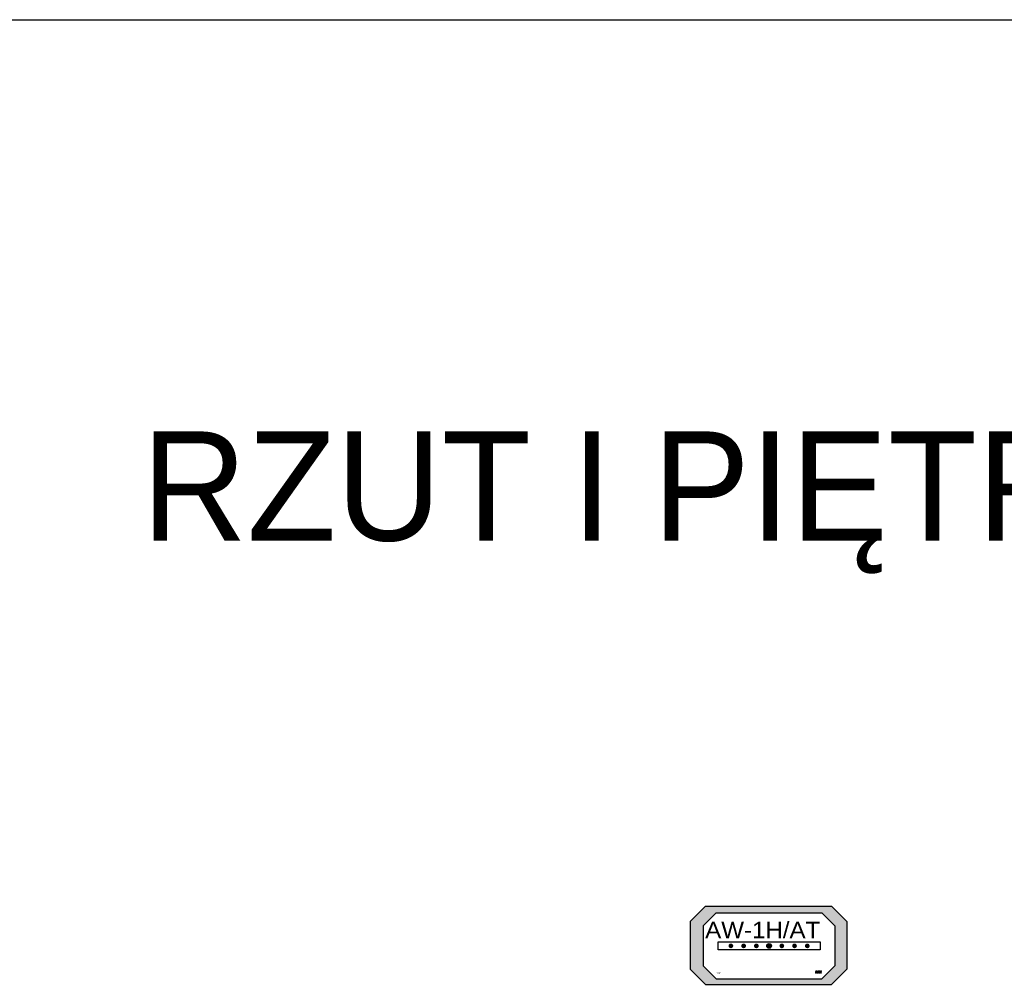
# Model space of a CAD drawing. Header units: centimetres. Extents: x -16053 to 7031, y -7778 to 254.
# Tile 215 of 256: x 1029 to 1390, y -3950 to -3597. Entities that reach past the tile are written whole.
import ezdxf
from ezdxf.enums import TextEntityAlignment as Align

# ---------------------------------------------------------------- set-up
doc = ezdxf.new("R2010")
doc.units = ezdxf.units.CM
doc.header["$MEASUREMENT"] = 0
doc.layers.add('AX - ADRESACJA', color=4, linetype='CONTINUOUS', lineweight=5)
doc.layers.add('T - opisy', color=250, linetype='CONTINUOUS', lineweight=13)
doc.layers.add('AX - OPRAWY  EWAKUACYJNE', color=1, linetype='CONTINUOUS')
doc.layers.add('OPISY ELEKTRYCZNE', color=120, linetype='CONTINUOUS')
doc.styles.add('ARIAL 1.0', font='txt')
doc.styles.add('RNN', font='txt', dxfattribs={"width": 1.1})
doc.styles.add('ROMANS', font='simplex.shx', dxfattribs={"width": 0.8})

# ---------------------------------------------------------------- blocks, each defined once
blk = doc.blocks.new('AX - OPRAWY')
at = {"layer": 'AX - OPRAWY  EWAKUACYJNE', "lineweight": 5}
for points in [[(2911.65, 462.42), (2911.65, 462.27), (2912.07, 462.27), (2912.21, 462.14), (2912.21, 461.59), (2912.13, 461.52), (2911.74, 461.52), (2911.65, 461.62), (2911.65, 461.79), (2911.73, 461.88), (2912.07, 461.88), (2912.07, 462.02), (2911.67, 462.02), (2911.5, 461.85), (2911.5, 461.56), (2911.67, 461.38), (2912.19, 461.38), (2912.36, 461.53), (2912.36, 462.2), (2912.13, 462.42)], [(2911.5, 461.08), (2911.69, 461.08), (2911.69, 461.05), (2911.53, 461.05), (2911.53, 460.96), (2911.67, 460.96), (2911.67, 460.94), (2911.53, 460.94), (2911.53, 460.85), (2911.69, 460.85), (2911.69, 460.82), (2911.5, 460.82)], [(2911.75, 461.08), (2911.78, 461.08), (2911.87, 460.94), (2911.97, 461.08), (2912, 461.08), (2912, 460.82), (2911.97, 460.82), (2911.97, 461.03), (2911.87, 460.89), (2911.87, 460.89), (2911.78, 461.03), (2911.78, 460.82), (2911.75, 460.82)], [(2912.06, 461.08), (2912.25, 461.08), (2912.25, 461.05), (2912.09, 461.05), (2912.09, 460.96), (2912.23, 460.96), (2912.23, 460.94), (2912.09, 460.94), (2912.09, 460.85), (2912.25, 460.85), (2912.25, 460.82), (2912.06, 460.82)], [(2912.56, 460.95), (2912.56, 460.95), (2912.56, 460.96), (2912.56, 460.96), (2912.56, 460.97), (2912.56, 460.98), (2912.57, 460.98), (2912.57, 460.99), (2912.57, 460.99), (2912.57, 461), (2912.57, 461.01), (2912.58, 461.01), (2912.58, 461.02), (2912.58, 461.02), (2912.59, 461.03), (2912.59, 461.03), (2912.59, 461.04), (2912.6, 461.04), (2912.6, 461.05), (2912.61, 461.05), (2912.61, 461.06), (2912.62, 461.06), (2912.62, 461.06), (2912.63, 461.07), (2912.63, 461.07), (2912.64, 461.07), (2912.65, 461.08), (2912.65, 461.08), (2912.66, 461.08), (2912.66, 461.08), (2912.67, 461.08), (2912.68, 461.08), (2912.69, 461.08), (2912.69, 461.08), (2912.7, 461.08), (2912.71, 461.08), (2912.72, 461.08), (2912.72, 461.08), (2912.73, 461.08), (2912.74, 461.08), (2912.74, 461.08), (2912.75, 461.07), (2912.75, 461.07), (2912.76, 461.07), (2912.76, 461.07), (2912.77, 461.06), (2912.77, 461.06), (2912.78, 461.06), (2912.78, 461.05), (2912.79, 461.05), (2912.77, 461.03), (2912.77, 461.03), (2912.76, 461.03), (2912.76, 461.04), (2912.76, 461.04), (2912.75, 461.04), (2912.75, 461.04), (2912.74, 461.05), (2912.74, 461.05), (2912.73, 461.05), (2912.73, 461.05), (2912.72, 461.05), (2912.72, 461.05), (2912.71, 461.06), (2912.7, 461.06), (2912.7, 461.06), (2912.69, 461.06), (2912.69, 461.06), (2912.68, 461.06), (2912.68, 461.06), (2912.67, 461.05), (2912.67, 461.05), (2912.66, 461.05), (2912.66, 461.05), (2912.65, 461.05), (2912.65, 461.05), (2912.64, 461.04), (2912.64, 461.04), (2912.63, 461.04), (2912.63, 461.04), (2912.63, 461.03), (2912.62, 461.03), (2912.62, 461.02), (2912.62, 461.02), (2912.61, 461.02), (2912.61, 461.01), (2912.61, 461.01), (2912.61, 461), (2912.6, 461), (2912.6, 461), (2912.6, 460.99), (2912.6, 460.99), (2912.6, 460.98), (2912.6, 460.98), (2912.59, 460.97), (2912.59, 460.97), (2912.59, 460.96), (2912.59, 460.96), (2912.59, 460.95), (2912.59, 460.95), (2912.59, 460.94), (2912.59, 460.94), (2912.59, 460.93), (2912.59, 460.93), (2912.6, 460.92), (2912.6, 460.92), (2912.6, 460.91), (2912.6, 460.91), (2912.6, 460.9), (2912.6, 460.9), (2912.61, 460.89), (2912.61, 460.89), (2912.61, 460.88), (2912.61, 460.88), (2912.62, 460.88), (2912.62, 460.87), (2912.62, 460.87), (2912.63, 460.86), (2912.63, 460.86), (2912.64, 460.86), (2912.64, 460.86), (2912.64, 460.85), (2912.65, 460.85), (2912.65, 460.85), (2912.66, 460.85), (2912.66, 460.85), (2912.67, 460.84), (2912.67, 460.84), (2912.68, 460.84), (2912.68, 460.84), (2912.69, 460.84), (2912.7, 460.84), (2912.7, 460.84), (2912.71, 460.84), (2912.71, 460.84), (2912.72, 460.84), (2912.72, 460.84), (2912.73, 460.85), (2912.73, 460.85), (2912.74, 460.85), (2912.74, 460.85), (2912.75, 460.85), (2912.75, 460.85), (2912.76, 460.86), (2912.76, 460.86), (2912.76, 460.86), (2912.77, 460.86), (2912.77, 460.87), (2912.77, 460.93), (2912.69, 460.93), (2912.69, 460.96), (2912.8, 460.96), (2912.8, 460.85), (2912.79, 460.85), (2912.79, 460.85), (2912.78, 460.84), (2912.78, 460.84), (2912.77, 460.84), (2912.77, 460.83), (2912.76, 460.83), (2912.75, 460.83), (2912.75, 460.82), (2912.74, 460.82), (2912.73, 460.82), (2912.73, 460.82), (2912.72, 460.82), (2912.71, 460.82), (2912.7, 460.81), (2912.69, 460.81), (2912.69, 460.81), (2912.68, 460.82), (2912.67, 460.82), (2912.67, 460.82), (2912.66, 460.82), (2912.65, 460.82), (2912.65, 460.82), (2912.64, 460.82), (2912.63, 460.83), (2912.63, 460.83), (2912.62, 460.83), (2912.62, 460.84), (2912.61, 460.84), (2912.61, 460.84), (2912.6, 460.85), (2912.6, 460.85), (2912.59, 460.86), (2912.59, 460.86), (2912.59, 460.87), (2912.58, 460.87), (2912.58, 460.88), (2912.58, 460.88), (2912.57, 460.89), (2912.57, 460.9), (2912.57, 460.9), (2912.57, 460.91), (2912.57, 460.91), (2912.56, 460.92), (2912.56, 460.93), (2912.56, 460.93), (2912.56, 460.94)], [(2913.65, 461.59), (2913.58, 461.52), (2913.35, 461.52), (2913.26, 461.61), (2913.26, 462.42), (2913.12, 462.42), (2913.12, 461.61), (2913.03, 461.52), (2912.8, 461.52), (2912.72, 461.59), (2912.72, 462.42), (2912.58, 462.42), (2912.58, 461.53), (2912.74, 461.38), (2913.09, 461.38), (2913.19, 461.48), (2913.3, 461.38), (2913.63, 461.38), (2913.8, 461.53), (2913.8, 462.42), (2913.65, 462.42)], [(2912.85, 461.08), (2913.04, 461.08), (2913.04, 461.05), (2912.88, 461.05), (2912.88, 460.96), (2913.02, 460.96), (2913.02, 460.94), (2912.88, 460.94), (2912.88, 460.85), (2913.04, 460.85), (2913.04, 460.82), (2912.85, 460.82)], [(2913.1, 461.08), (2913.13, 461.08), (2913.29, 460.87), (2913.29, 461.08), (2913.32, 461.08), (2913.32, 460.82), (2913.3, 460.82), (2913.13, 461.03), (2913.13, 460.82), (2913.1, 460.82)], [(2913.36, 460.95), (2913.36, 460.95), (2913.36, 460.96), (2913.36, 460.96), (2913.36, 460.97), (2913.36, 460.98), (2913.36, 460.98), (2913.37, 460.99), (2913.37, 461), (2913.37, 461), (2913.37, 461.01), (2913.37, 461.01), (2913.38, 461.02), (2913.38, 461.02), (2913.38, 461.03), (2913.39, 461.03), (2913.39, 461.04), (2913.4, 461.04), (2913.4, 461.05), (2913.41, 461.05), (2913.41, 461.06), (2913.42, 461.06), (2913.42, 461.06), (2913.43, 461.07), (2913.43, 461.07), (2913.44, 461.07), (2913.44, 461.08), (2913.45, 461.08), (2913.46, 461.08), (2913.46, 461.08), (2913.47, 461.08), (2913.48, 461.08), (2913.48, 461.08), (2913.49, 461.08), (2913.5, 461.08), (2913.51, 461.08), (2913.52, 461.08), (2913.52, 461.08), (2913.53, 461.08), (2913.54, 461.08), (2913.54, 461.07), (2913.55, 461.07), (2913.56, 461.07), (2913.56, 461.07), (2913.57, 461.06), (2913.57, 461.06), (2913.58, 461.06), (2913.58, 461.05), (2913.59, 461.05), (2913.59, 461.04), (2913.57, 461.02), (2913.57, 461.02), (2913.56, 461.03), (2913.56, 461.03), (2913.56, 461.04), (2913.55, 461.04), (2913.55, 461.04), (2913.54, 461.04), (2913.54, 461.05), (2913.53, 461.05), (2913.53, 461.05), (2913.52, 461.05), (2913.52, 461.05), (2913.51, 461.06), (2913.5, 461.06), (2913.5, 461.06), (2913.49, 461.06), (2913.49, 461.06), (2913.48, 461.06), (2913.48, 461.06), (2913.47, 461.05), (2913.47, 461.05), (2913.46, 461.05), (2913.46, 461.05), (2913.45, 461.05), (2913.45, 461.05), (2913.44, 461.04), (2913.44, 461.04), (2913.43, 461.04), (2913.43, 461.04), (2913.43, 461.03), (2913.42, 461.03), (2913.42, 461.03), (2913.42, 461.02), (2913.41, 461.02), (2913.41, 461.01), (2913.41, 461.01), (2913.4, 461.01), (2913.4, 461), (2913.4, 461), (2913.4, 460.99), (2913.4, 460.99), (2913.39, 460.98), (2913.39, 460.98), (2913.39, 460.97), (2913.39, 460.97), (2913.39, 460.96), (2913.39, 460.96), (2913.39, 460.95), (2913.39, 460.95), (2913.39, 460.94), (2913.39, 460.94), (2913.39, 460.93), (2913.39, 460.93), (2913.39, 460.92), (2913.39, 460.92), (2913.4, 460.91), (2913.4, 460.91), (2913.4, 460.9), (2913.4, 460.9), (2913.4, 460.89), (2913.41, 460.89), (2913.41, 460.88), (2913.41, 460.88), (2913.42, 460.88), (2913.42, 460.87), (2913.42, 460.87), (2913.43, 460.87), (2913.43, 460.86), (2913.43, 460.86), (2913.44, 460.86), (2913.44, 460.85), (2913.45, 460.85), (2913.45, 460.85), (2913.46, 460.85), (2913.46, 460.85), (2913.47, 460.84), (2913.47, 460.84), (2913.48, 460.84), (2913.48, 460.84), (2913.49, 460.84), (2913.49, 460.84), (2913.5, 460.84), (2913.5, 460.84), (2913.51, 460.84), (2913.52, 460.84), (2913.52, 460.85), (2913.53, 460.85), (2913.53, 460.85), (2913.54, 460.85), (2913.54, 460.85), (2913.55, 460.86), (2913.55, 460.86), (2913.56, 460.86), (2913.56, 460.87), (2913.57, 460.87), (2913.57, 460.87), (2913.58, 460.88), (2913.59, 460.86), (2913.59, 460.86), (2913.58, 460.85), (2913.58, 460.85), (2913.57, 460.84), (2913.57, 460.84), (2913.56, 460.83), (2913.56, 460.83), (2913.55, 460.83), (2913.54, 460.82), (2913.54, 460.82), (2913.53, 460.82), (2913.52, 460.82), (2913.51, 460.82), (2913.51, 460.82), (2913.5, 460.81), (2913.49, 460.81), (2913.48, 460.81), (2913.48, 460.82), (2913.47, 460.82), (2913.46, 460.82), (2913.46, 460.82), (2913.45, 460.82), (2913.44, 460.82), (2913.44, 460.82), (2913.43, 460.83), (2913.43, 460.83), (2913.42, 460.83), (2913.42, 460.84), (2913.41, 460.84), (2913.41, 460.84), (2913.4, 460.85), (2913.4, 460.85), (2913.39, 460.86), (2913.39, 460.86), (2913.38, 460.87), (2913.38, 460.87), (2913.38, 460.88), (2913.37, 460.88), (2913.37, 460.89), (2913.37, 460.9), (2913.37, 460.9), (2913.37, 460.91), (2913.36, 460.91), (2913.36, 460.92), (2913.36, 460.93), (2913.36, 460.93), (2913.36, 460.94)], [(2913.72, 460.92), (2913.61, 461.08), (2913.65, 461.08), (2913.73, 460.95), (2913.82, 461.08), (2913.86, 461.08), (2913.75, 460.92), (2913.75, 460.82), (2913.72, 460.82)], [(2915.19, 461.96), (2914.99, 462.16), (2914.99, 461.95), (2915.08, 461.86), (2914.75, 461.52), (2914.31, 461.52), (2914.16, 461.66), (2914.16, 462.14), (2914.31, 462.27), (2914.67, 462.27), (2914.77, 462.18), (2914.77, 462.04), (2914.67, 461.95), (2914.31, 461.95), (2914.31, 461.81), (2914.73, 461.81), (2914.92, 461.98), (2914.92, 462.23), (2914.73, 462.42), (2914.25, 462.42), (2914.02, 462.2), (2914.02, 461.6), (2914.25, 461.38), (2914.81, 461.38), (2915.19, 461.76), (2915.57, 461.38), (2915.77, 461.38), (2915.29, 461.86), (2915.6, 462.17), (2915.6, 462.02), (2915.75, 462.02), (2915.75, 462.42), (2915.34, 462.42), (2915.34, 462.27), (2915.5, 462.27)], [(2915.75, 462.02), (2915.75, 462.42), (2915.34, 462.42), (2915.34, 462.27), (2915.5, 462.27), (2915.19, 461.96), (2914.99, 462.16), (2914.99, 461.95), (2915.08, 461.86), (2914.75, 461.52), (2914.31, 461.52), (2914.16, 461.66), (2914.16, 462.14), (2914.31, 462.27), (2914.67, 462.27), (2914.77, 462.18), (2914.77, 462.04), (2914.67, 461.95), (2914.31, 461.95), (2914.31, 461.81), (2914.73, 461.81), (2914.92, 461.98), (2914.92, 462.23), (2914.73, 462.42), (2914.25, 462.42), (2914.02, 462.2), (2914.02, 461.6), (2914.25, 461.38), (2914.81, 461.38), (2915.19, 461.76), (2915.57, 461.38), (2915.77, 461.38), (2915.29, 461.86), (2915.6, 462.17), (2915.6, 462.02)], [(2914.04, 461.08), (2914.07, 461.08), (2914.07, 460.85), (2914.21, 460.85), (2914.21, 460.82), (2914.04, 460.82)], [(2914.27, 461.08), (2914.3, 461.08), (2914.3, 460.82), (2914.27, 460.82)], [(2914.34, 460.95), (2914.34, 460.95), (2914.34, 460.96), (2914.34, 460.96), (2914.34, 460.97), (2914.35, 460.98), (2914.35, 460.98), (2914.35, 460.99), (2914.35, 460.99), (2914.35, 461), (2914.35, 461.01), (2914.36, 461.01), (2914.36, 461.02), (2914.36, 461.02), (2914.37, 461.03), (2914.37, 461.03), (2914.37, 461.04), (2914.38, 461.04), (2914.38, 461.05), (2914.39, 461.05), (2914.39, 461.06), (2914.4, 461.06), (2914.4, 461.06), (2914.41, 461.07), (2914.41, 461.07), (2914.42, 461.07), (2914.43, 461.08), (2914.43, 461.08), (2914.44, 461.08), (2914.45, 461.08), (2914.45, 461.08), (2914.46, 461.08), (2914.47, 461.08), (2914.47, 461.08), (2914.48, 461.08), (2914.49, 461.08), (2914.5, 461.08), (2914.5, 461.08), (2914.51, 461.08), (2914.52, 461.08), (2914.52, 461.08), (2914.53, 461.07), (2914.53, 461.07), (2914.54, 461.07), (2914.55, 461.07), (2914.55, 461.06), (2914.56, 461.06), (2914.56, 461.06), (2914.57, 461.05), (2914.57, 461.05), (2914.55, 461.03), (2914.55, 461.03), (2914.54, 461.03), (2914.54, 461.04), (2914.54, 461.04), (2914.53, 461.04), (2914.53, 461.04), (2914.52, 461.05), (2914.52, 461.05), (2914.51, 461.05), (2914.51, 461.05), (2914.5, 461.05), (2914.5, 461.05), (2914.49, 461.06), (2914.49, 461.06), (2914.48, 461.06), (2914.47, 461.06), (2914.47, 461.06), (2914.46, 461.06), (2914.46, 461.06), (2914.45, 461.05), (2914.45, 461.05), (2914.44, 461.05), (2914.44, 461.05), (2914.43, 461.05), (2914.43, 461.05), (2914.42, 461.04), (2914.42, 461.04), (2914.42, 461.04), (2914.41, 461.04), (2914.41, 461.03), (2914.4, 461.03), (2914.4, 461.02), (2914.4, 461.02), (2914.4, 461.02), (2914.39, 461.01), (2914.39, 461.01), (2914.39, 461), (2914.38, 461), (2914.38, 461), (2914.38, 460.99), (2914.38, 460.99), (2914.38, 460.98), (2914.38, 460.98), (2914.38, 460.97), (2914.37, 460.97), (2914.37, 460.96), (2914.37, 460.96), (2914.37, 460.95), (2914.37, 460.95), (2914.37, 460.94), (2914.37, 460.94), (2914.37, 460.93), (2914.38, 460.93), (2914.38, 460.92), (2914.38, 460.92), (2914.38, 460.91), (2914.38, 460.91), (2914.38, 460.9), (2914.38, 460.9), (2914.39, 460.89), (2914.39, 460.89), (2914.39, 460.88), (2914.4, 460.88), (2914.4, 460.88), (2914.4, 460.87), (2914.4, 460.87), (2914.41, 460.86), (2914.41, 460.86), (2914.42, 460.86), (2914.42, 460.86), (2914.42, 460.85), (2914.43, 460.85), (2914.43, 460.85), (2914.44, 460.85), (2914.44, 460.85), (2914.45, 460.84), (2914.45, 460.84), (2914.46, 460.84), (2914.47, 460.84), (2914.47, 460.84), (2914.48, 460.84), (2914.48, 460.84), (2914.49, 460.84), (2914.49, 460.84), (2914.5, 460.84), (2914.5, 460.84), (2914.51, 460.85), (2914.51, 460.85), (2914.52, 460.85), (2914.52, 460.85), (2914.53, 460.85), (2914.53, 460.85), (2914.54, 460.86), (2914.54, 460.86), (2914.54, 460.86), (2914.55, 460.86), (2914.55, 460.87), (2914.55, 460.93), (2914.47, 460.93), (2914.47, 460.96), (2914.58, 460.96), (2914.58, 460.85), (2914.58, 460.85), (2914.57, 460.85), (2914.57, 460.84), (2914.56, 460.84), (2914.55, 460.84), (2914.55, 460.83), (2914.54, 460.83), (2914.54, 460.83), (2914.53, 460.82), (2914.52, 460.82), (2914.51, 460.82), (2914.51, 460.82), (2914.5, 460.82), (2914.49, 460.82), (2914.48, 460.81), (2914.48, 460.81), (2914.47, 460.81), (2914.46, 460.82), (2914.45, 460.82), (2914.45, 460.82), (2914.44, 460.82), (2914.43, 460.82), (2914.43, 460.82), (2914.42, 460.82), (2914.41, 460.83), (2914.41, 460.83), (2914.4, 460.83), (2914.4, 460.84), (2914.39, 460.84), (2914.39, 460.84), (2914.38, 460.85), (2914.38, 460.85), (2914.37, 460.86), (2914.37, 460.86), (2914.37, 460.87), (2914.36, 460.87), (2914.36, 460.88), (2914.36, 460.88), (2914.35, 460.89), (2914.35, 460.9), (2914.35, 460.9), (2914.35, 460.91), (2914.35, 460.91), (2914.35, 460.92), (2914.34, 460.93), (2914.34, 460.93), (2914.34, 460.94)], [(2914.63, 461.08), (2914.66, 461.08), (2914.66, 460.96), (2914.81, 460.96), (2914.81, 461.08), (2914.84, 461.08), (2914.84, 460.82), (2914.81, 460.82), (2914.81, 460.94), (2914.66, 460.94), (2914.66, 460.82), (2914.63, 460.82)], [(2914.98, 461.05), (2914.89, 461.05), (2914.89, 461.08), (2915.09, 461.08), (2915.09, 461.05), (2915, 461.05), (2915, 460.82), (2914.98, 460.82)], [(2915.15, 461.08), (2915.18, 461.08), (2915.18, 460.82), (2915.15, 460.82)], [(2915.24, 461.08), (2915.27, 461.08), (2915.43, 460.87), (2915.43, 461.08), (2915.46, 461.08), (2915.46, 460.82), (2915.44, 460.82), (2915.27, 461.03), (2915.27, 460.82), (2915.24, 460.82)], [(2915.51, 460.95), (2915.51, 460.95), (2915.51, 460.96), (2915.51, 460.96), (2915.51, 460.97), (2915.51, 460.98), (2915.51, 460.98), (2915.51, 460.99), (2915.52, 460.99), (2915.52, 461), (2915.52, 461.01), (2915.52, 461.01), (2915.53, 461.02), (2915.53, 461.02), (2915.53, 461.03), (2915.54, 461.03), (2915.54, 461.04), (2915.54, 461.04), (2915.55, 461.05), (2915.55, 461.05), (2915.56, 461.06), (2915.56, 461.06), (2915.57, 461.06), (2915.57, 461.07), (2915.58, 461.07), (2915.59, 461.07), (2915.59, 461.08), (2915.6, 461.08), (2915.6, 461.08), (2915.61, 461.08), (2915.62, 461.08), (2915.62, 461.08), (2915.63, 461.08), (2915.64, 461.08), (2915.65, 461.08), (2915.65, 461.08), (2915.66, 461.08), (2915.67, 461.08), (2915.68, 461.08), (2915.68, 461.08), (2915.69, 461.08), (2915.69, 461.07), (2915.7, 461.07), (2915.71, 461.07), (2915.71, 461.07), (2915.72, 461.06), (2915.72, 461.06), (2915.73, 461.06), (2915.73, 461.05), (2915.74, 461.05), (2915.72, 461.03), (2915.71, 461.03), (2915.71, 461.03), (2915.71, 461.04), (2915.7, 461.04), (2915.7, 461.04), (2915.69, 461.04), (2915.69, 461.05), (2915.68, 461.05), (2915.68, 461.05), (2915.67, 461.05), (2915.67, 461.05), (2915.66, 461.05), (2915.66, 461.06), (2915.65, 461.06), (2915.64, 461.06), (2915.64, 461.06), (2915.63, 461.06), (2915.63, 461.06), (2915.62, 461.06), (2915.62, 461.05), (2915.61, 461.05), (2915.61, 461.05), (2915.6, 461.05), (2915.6, 461.05), (2915.59, 461.05), (2915.59, 461.04), (2915.58, 461.04), (2915.58, 461.04), (2915.58, 461.04), (2915.57, 461.03), (2915.57, 461.03), (2915.57, 461.02), (2915.56, 461.02), (2915.56, 461.02), (2915.56, 461.01), (2915.55, 461.01), (2915.55, 461), (2915.55, 461), (2915.55, 461), (2915.55, 460.99), (2915.54, 460.99), (2915.54, 460.98), (2915.54, 460.98), (2915.54, 460.97), (2915.54, 460.97), (2915.54, 460.96), (2915.54, 460.96), (2915.54, 460.95), (2915.54, 460.95), (2915.54, 460.94), (2915.54, 460.94), (2915.54, 460.93), (2915.54, 460.93), (2915.54, 460.92), (2915.54, 460.92), (2915.54, 460.91), (2915.55, 460.91), (2915.55, 460.9), (2915.55, 460.9), (2915.55, 460.89), (2915.55, 460.89), (2915.56, 460.88), (2915.56, 460.88), (2915.56, 460.88), (2915.57, 460.87), (2915.57, 460.87), (2915.57, 460.86), (2915.58, 460.86), (2915.58, 460.86), (2915.59, 460.86), (2915.59, 460.85), (2915.59, 460.85), (2915.6, 460.85), (2915.6, 460.85), (2915.61, 460.85), (2915.61, 460.84), (2915.62, 460.84), (2915.62, 460.84), (2915.63, 460.84), (2915.64, 460.84), (2915.64, 460.84), (2915.65, 460.84), (2915.65, 460.84), (2915.66, 460.84), (2915.66, 460.84), (2915.67, 460.84), (2915.67, 460.85), (2915.68, 460.85), (2915.68, 460.85), (2915.69, 460.85), (2915.69, 460.85), (2915.7, 460.85), (2915.7, 460.86), (2915.71, 460.86), (2915.71, 460.86), (2915.71, 460.86), (2915.72, 460.87), (2915.72, 460.93), (2915.64, 460.93), (2915.64, 460.96), (2915.74, 460.96), (2915.74, 460.85), (2915.74, 460.85), (2915.74, 460.85), (2915.73, 460.84), (2915.72, 460.84), (2915.72, 460.84), (2915.71, 460.83), (2915.71, 460.83), (2915.7, 460.83), (2915.69, 460.82), (2915.69, 460.82), (2915.68, 460.82), (2915.67, 460.82), (2915.66, 460.82), (2915.66, 460.82), (2915.65, 460.81), (2915.64, 460.81), (2915.63, 460.81), (2915.63, 460.82), (2915.62, 460.82), (2915.61, 460.82), (2915.6, 460.82), (2915.6, 460.82), (2915.59, 460.82), (2915.59, 460.82), (2915.58, 460.83), (2915.57, 460.83), (2915.57, 460.83), (2915.56, 460.84), (2915.56, 460.84), (2915.55, 460.84), (2915.55, 460.85), (2915.54, 460.85), (2915.54, 460.86), (2915.54, 460.86), (2915.53, 460.87), (2915.53, 460.87), (2915.53, 460.88), (2915.52, 460.88), (2915.52, 460.89), (2915.52, 460.9), (2915.52, 460.9), (2915.51, 460.91), (2915.51, 460.91), (2915.51, 460.92), (2915.51, 460.93), (2915.51, 460.93), (2915.51, 460.94)]]:
    blk.add_hatch(color=251, dxfattribs=at).paths.add_polyline_path(points)
h = blk.add_hatch(color=251, dxfattribs=at)
h.paths.add_polyline_path([(2912.31, 461.08), (2912.42, 461.08), (2912.43, 461.08), (2912.44, 461.08), (2912.44, 461.08), (2912.45, 461.08), (2912.45, 461.08), (2912.46, 461.08), (2912.46, 461.07), (2912.47, 461.07), (2912.47, 461.07), (2912.48, 461.07), (2912.48, 461.07), (2912.48, 461.06), (2912.49, 461.06), (2912.49, 461.06), (2912.5, 461.06), (2912.5, 461.05), (2912.5, 461.05), (2912.5, 461.05), (2912.51, 461.05), (2912.51, 461.04), (2912.51, 461.04), (2912.51, 461.04), (2912.51, 461.03), (2912.51, 461.03), (2912.51, 461.03), (2912.52, 461.02), (2912.52, 461.02), (2912.52, 461.02), (2912.52, 461.01), (2912.52, 461.01), (2912.52, 461.01), (2912.52, 461), (2912.52, 461), (2912.52, 461), (2912.52, 460.99), (2912.52, 460.99), (2912.52, 460.99), (2912.52, 460.98), (2912.52, 460.98), (2912.51, 460.98), (2912.51, 460.97), (2912.51, 460.97), (2912.51, 460.97), (2912.51, 460.96), (2912.51, 460.96), (2912.51, 460.96), (2912.5, 460.95), (2912.5, 460.95), (2912.5, 460.95), (2912.5, 460.95), (2912.49, 460.95), (2912.49, 460.94), (2912.49, 460.94), (2912.49, 460.94), (2912.48, 460.94), (2912.48, 460.94), (2912.48, 460.93), (2912.47, 460.93), (2912.46, 460.93), (2912.46, 460.93), (2912.45, 460.93), (2912.53, 460.82), (2912.49, 460.82), (2912.42, 460.92), (2912.34, 460.92), (2912.34, 460.82), (2912.31, 460.82)])
h.paths.add_polyline_path([(2912.42, 460.95), (2912.43, 460.95), (2912.44, 460.95), (2912.44, 460.95), (2912.45, 460.95), (2912.45, 460.95), (2912.45, 460.95), (2912.46, 460.95), (2912.46, 460.95), (2912.46, 460.96), (2912.47, 460.96), (2912.47, 460.96), (2912.47, 460.96), (2912.47, 460.96), (2912.47, 460.96), (2912.48, 460.97), (2912.48, 460.97), (2912.48, 460.97), (2912.48, 460.97), (2912.48, 460.98), (2912.48, 460.98), (2912.49, 460.98), (2912.49, 460.98), (2912.49, 460.99), (2912.49, 460.99), (2912.49, 460.99), (2912.49, 460.99), (2912.49, 461), (2912.49, 461), (2912.49, 461), (2912.49, 461), (2912.49, 461.01), (2912.49, 461.01), (2912.49, 461.01), (2912.49, 461.01), (2912.49, 461.02), (2912.49, 461.02), (2912.48, 461.02), (2912.48, 461.02), (2912.48, 461.03), (2912.48, 461.03), (2912.48, 461.03), (2912.48, 461.03), (2912.48, 461.03), (2912.47, 461.04), (2912.47, 461.04), (2912.47, 461.04), (2912.47, 461.04), (2912.46, 461.04), (2912.46, 461.04), (2912.46, 461.05), (2912.45, 461.05), (2912.44, 461.05), (2912.44, 461.05), (2912.43, 461.05), (2912.42, 461.05), (2912.34, 461.05), (2912.34, 460.95)], flags=16)
at = {"layer": 'AX - OPRAWY  EWAKUACYJNE', "color": 251, "lineweight": 5}
for points in [[(2911.65, 462.42), (2911.65, 462.27), (2912.07, 462.27), (2912.21, 462.14), (2912.21, 461.59), (2912.13, 461.52), (2911.74, 461.52), (2911.65, 461.62), (2911.65, 461.79), (2911.73, 461.88), (2912.07, 461.88), (2912.07, 462.02), (2911.67, 462.02), (2911.5, 461.85), (2911.5, 461.56), (2911.67, 461.38), (2912.19, 461.38), (2912.36, 461.53), (2912.36, 462.2), (2912.13, 462.42), (2911.65, 462.42)], [(2911.5, 461.08), (2911.69, 461.08), (2911.69, 461.05), (2911.53, 461.05), (2911.53, 460.96), (2911.67, 460.96), (2911.67, 460.94), (2911.53, 460.94), (2911.53, 460.85), (2911.69, 460.85), (2911.69, 460.82), (2911.5, 460.82), (2911.5, 461.08)], [(2911.75, 461.08), (2911.78, 461.08), (2911.87, 460.94), (2911.97, 461.08), (2912, 461.08), (2912, 460.82), (2911.97, 460.82), (2911.97, 461.03), (2911.87, 460.89), (2911.87, 460.89), (2911.78, 461.03), (2911.78, 460.82), (2911.75, 460.82), (2911.75, 461.08)], [(2912.06, 461.08), (2912.25, 461.08), (2912.25, 461.05), (2912.09, 461.05), (2912.09, 460.96), (2912.23, 460.96), (2912.23, 460.94), (2912.09, 460.94), (2912.09, 460.85), (2912.25, 460.85), (2912.25, 460.82), (2912.06, 460.82), (2912.06, 461.08)], [(2912.31, 461.08), (2912.42, 461.08), (2912.43, 461.08), (2912.44, 461.08), (2912.44, 461.08), (2912.45, 461.08), (2912.45, 461.08), (2912.46, 461.08), (2912.46, 461.07), (2912.47, 461.07), (2912.47, 461.07), (2912.48, 461.07), (2912.48, 461.07), (2912.48, 461.06), (2912.49, 461.06), (2912.49, 461.06), (2912.5, 461.06), (2912.5, 461.05), (2912.5, 461.05), (2912.5, 461.05), (2912.51, 461.05), (2912.51, 461.04), (2912.51, 461.04), (2912.51, 461.04), (2912.51, 461.03), (2912.51, 461.03), (2912.51, 461.03), (2912.52, 461.02), (2912.52, 461.02), (2912.52, 461.02), (2912.52, 461.01), (2912.52, 461.01), (2912.52, 461.01), (2912.52, 461), (2912.52, 461), (2912.52, 461), (2912.52, 460.99), (2912.52, 460.99), (2912.52, 460.99), (2912.52, 460.98), (2912.52, 460.98), (2912.51, 460.98), (2912.51, 460.97), (2912.51, 460.97), (2912.51, 460.97), (2912.51, 460.96), (2912.51, 460.96), (2912.51, 460.96), (2912.5, 460.95), (2912.5, 460.95), (2912.5, 460.95), (2912.5, 460.95), (2912.49, 460.95), (2912.49, 460.94), (2912.49, 460.94), (2912.49, 460.94), (2912.48, 460.94), (2912.48, 460.94), (2912.48, 460.93), (2912.47, 460.93), (2912.46, 460.93), (2912.46, 460.93), (2912.45, 460.93), (2912.53, 460.82), (2912.49, 460.82), (2912.42, 460.92), (2912.34, 460.92), (2912.34, 460.82), (2912.31, 460.82), (2912.31, 461.08)], [(2912.42, 460.95), (2912.43, 460.95), (2912.44, 460.95), (2912.44, 460.95), (2912.45, 460.95), (2912.45, 460.95), (2912.45, 460.95), (2912.46, 460.95), (2912.46, 460.95), (2912.46, 460.96), (2912.47, 460.96), (2912.47, 460.96), (2912.47, 460.96), (2912.47, 460.96), (2912.47, 460.96), (2912.48, 460.97), (2912.48, 460.97), (2912.48, 460.97), (2912.48, 460.97), (2912.48, 460.98), (2912.48, 460.98), (2912.49, 460.98), (2912.49, 460.98), (2912.49, 460.99), (2912.49, 460.99), (2912.49, 460.99), (2912.49, 460.99), (2912.49, 461), (2912.49, 461), (2912.49, 461), (2912.49, 461), (2912.49, 461.01), (2912.49, 461.01), (2912.49, 461.01), (2912.49, 461.01), (2912.49, 461.02), (2912.49, 461.02), (2912.48, 461.02), (2912.48, 461.02), (2912.48, 461.03), (2912.48, 461.03), (2912.48, 461.03), (2912.48, 461.03), (2912.48, 461.03), (2912.47, 461.04), (2912.47, 461.04), (2912.47, 461.04), (2912.47, 461.04), (2912.46, 461.04), (2912.46, 461.04), (2912.46, 461.05), (2912.45, 461.05), (2912.44, 461.05), (2912.44, 461.05), (2912.43, 461.05), (2912.42, 461.05), (2912.34, 461.05), (2912.34, 460.95), (2912.42, 460.95)], [(2912.56, 460.95), (2912.56, 460.95), (2912.56, 460.96), (2912.56, 460.96), (2912.56, 460.97), (2912.56, 460.98), (2912.57, 460.98), (2912.57, 460.99), (2912.57, 460.99), (2912.57, 461), (2912.57, 461.01), (2912.58, 461.01), (2912.58, 461.02), (2912.58, 461.02), (2912.59, 461.03), (2912.59, 461.03), (2912.59, 461.04), (2912.6, 461.04), (2912.6, 461.05), (2912.61, 461.05), (2912.61, 461.06), (2912.62, 461.06), (2912.62, 461.06), (2912.63, 461.07), (2912.63, 461.07), (2912.64, 461.07), (2912.65, 461.08), (2912.65, 461.08), (2912.66, 461.08), (2912.66, 461.08), (2912.67, 461.08), (2912.68, 461.08), (2912.69, 461.08), (2912.69, 461.08), (2912.7, 461.08), (2912.71, 461.08), (2912.72, 461.08), (2912.72, 461.08), (2912.73, 461.08), (2912.74, 461.08), (2912.74, 461.08), (2912.75, 461.07), (2912.75, 461.07), (2912.76, 461.07), (2912.76, 461.07), (2912.77, 461.06), (2912.77, 461.06), (2912.78, 461.06), (2912.78, 461.05), (2912.79, 461.05), (2912.77, 461.03), (2912.77, 461.03), (2912.76, 461.03), (2912.76, 461.04), (2912.76, 461.04), (2912.75, 461.04), (2912.75, 461.04), (2912.74, 461.05), (2912.74, 461.05), (2912.73, 461.05), (2912.73, 461.05), (2912.72, 461.05), (2912.72, 461.05), (2912.71, 461.06), (2912.7, 461.06), (2912.7, 461.06), (2912.69, 461.06), (2912.69, 461.06), (2912.68, 461.06), (2912.68, 461.06), (2912.67, 461.05), (2912.67, 461.05), (2912.66, 461.05), (2912.66, 461.05), (2912.65, 461.05), (2912.65, 461.05), (2912.64, 461.04), (2912.64, 461.04), (2912.63, 461.04), (2912.63, 461.04), (2912.63, 461.03), (2912.62, 461.03), (2912.62, 461.02), (2912.62, 461.02), (2912.61, 461.02), (2912.61, 461.01), (2912.61, 461.01), (2912.61, 461), (2912.6, 461), (2912.6, 461), (2912.6, 460.99), (2912.6, 460.99), (2912.6, 460.98), (2912.6, 460.98), (2912.59, 460.97), (2912.59, 460.97), (2912.59, 460.96), (2912.59, 460.96), (2912.59, 460.95), (2912.59, 460.95), (2912.59, 460.94), (2912.59, 460.94), (2912.59, 460.93), (2912.59, 460.93), (2912.6, 460.92), (2912.6, 460.92), (2912.6, 460.91), (2912.6, 460.91), (2912.6, 460.9), (2912.6, 460.9), (2912.61, 460.89), (2912.61, 460.89), (2912.61, 460.88), (2912.61, 460.88), (2912.62, 460.88), (2912.62, 460.87), (2912.62, 460.87), (2912.63, 460.86), (2912.63, 460.86), (2912.64, 460.86), (2912.64, 460.86), (2912.64, 460.85), (2912.65, 460.85), (2912.65, 460.85), (2912.66, 460.85), (2912.66, 460.85), (2912.67, 460.84), (2912.67, 460.84), (2912.68, 460.84), (2912.68, 460.84), (2912.69, 460.84), (2912.7, 460.84), (2912.7, 460.84), (2912.71, 460.84), (2912.71, 460.84), (2912.72, 460.84), (2912.72, 460.84), (2912.73, 460.85), (2912.73, 460.85), (2912.74, 460.85), (2912.74, 460.85), (2912.75, 460.85), (2912.75, 460.85), (2912.76, 460.86), (2912.76, 460.86), (2912.76, 460.86), (2912.77, 460.86), (2912.77, 460.87), (2912.77, 460.93), (2912.69, 460.93), (2912.69, 460.96), (2912.8, 460.96), (2912.8, 460.85), (2912.79, 460.85), (2912.79, 460.85), (2912.78, 460.84), (2912.78, 460.84), (2912.77, 460.84), (2912.77, 460.83), (2912.76, 460.83), (2912.75, 460.83), (2912.75, 460.82), (2912.74, 460.82), (2912.73, 460.82), (2912.73, 460.82), (2912.72, 460.82), (2912.71, 460.82), (2912.7, 460.81), (2912.69, 460.81), (2912.69, 460.81), (2912.68, 460.82), (2912.67, 460.82), (2912.67, 460.82), (2912.66, 460.82), (2912.65, 460.82), (2912.65, 460.82), (2912.64, 460.82), (2912.63, 460.83), (2912.63, 460.83), (2912.62, 460.83), (2912.62, 460.84), (2912.61, 460.84), (2912.61, 460.84), (2912.6, 460.85), (2912.6, 460.85), (2912.59, 460.86), (2912.59, 460.86), (2912.59, 460.87), (2912.58, 460.87), (2912.58, 460.88), (2912.58, 460.88), (2912.57, 460.89), (2912.57, 460.9), (2912.57, 460.9), (2912.57, 460.91), (2912.57, 460.91), (2912.56, 460.92), (2912.56, 460.93), (2912.56, 460.93), (2912.56, 460.94), (2912.56, 460.95)], [(2913.65, 461.59), (2913.58, 461.52), (2913.35, 461.52), (2913.26, 461.61), (2913.26, 462.42), (2913.12, 462.42), (2913.12, 461.61), (2913.03, 461.52), (2912.8, 461.52), (2912.72, 461.59), (2912.72, 462.42), (2912.58, 462.42), (2912.58, 461.53), (2912.74, 461.38), (2913.09, 461.38), (2913.19, 461.48), (2913.3, 461.38), (2913.63, 461.38), (2913.8, 461.53), (2913.8, 462.42), (2913.65, 462.42), (2913.65, 461.59)], [(2912.85, 461.08), (2913.04, 461.08), (2913.04, 461.05), (2912.88, 461.05), (2912.88, 460.96), (2913.02, 460.96), (2913.02, 460.94), (2912.88, 460.94), (2912.88, 460.85), (2913.04, 460.85), (2913.04, 460.82), (2912.85, 460.82), (2912.85, 461.08)], [(2913.1, 461.08), (2913.13, 461.08), (2913.29, 460.87), (2913.29, 461.08), (2913.32, 461.08), (2913.32, 460.82), (2913.3, 460.82), (2913.13, 461.03), (2913.13, 460.82), (2913.1, 460.82), (2913.1, 461.08)], [(2913.36, 460.95), (2913.36, 460.95), (2913.36, 460.96), (2913.36, 460.96), (2913.36, 460.97), (2913.36, 460.98), (2913.36, 460.98), (2913.37, 460.99), (2913.37, 461), (2913.37, 461), (2913.37, 461.01), (2913.37, 461.01), (2913.38, 461.02), (2913.38, 461.02), (2913.38, 461.03), (2913.39, 461.03), (2913.39, 461.04), (2913.4, 461.04), (2913.4, 461.05), (2913.41, 461.05), (2913.41, 461.06), (2913.42, 461.06), (2913.42, 461.06), (2913.43, 461.07), (2913.43, 461.07), (2913.44, 461.07), (2913.44, 461.08), (2913.45, 461.08), (2913.46, 461.08), (2913.46, 461.08), (2913.47, 461.08), (2913.48, 461.08), (2913.48, 461.08), (2913.49, 461.08), (2913.5, 461.08), (2913.51, 461.08), (2913.52, 461.08), (2913.52, 461.08), (2913.53, 461.08), (2913.54, 461.08), (2913.54, 461.07), (2913.55, 461.07), (2913.56, 461.07), (2913.56, 461.07), (2913.57, 461.06), (2913.57, 461.06), (2913.58, 461.06), (2913.58, 461.05), (2913.59, 461.05), (2913.59, 461.04), (2913.57, 461.02), (2913.57, 461.02), (2913.56, 461.03), (2913.56, 461.03), (2913.56, 461.04), (2913.55, 461.04), (2913.55, 461.04), (2913.54, 461.04), (2913.54, 461.05), (2913.53, 461.05), (2913.53, 461.05), (2913.52, 461.05), (2913.52, 461.05), (2913.51, 461.06), (2913.5, 461.06), (2913.5, 461.06), (2913.49, 461.06), (2913.49, 461.06), (2913.48, 461.06), (2913.48, 461.06), (2913.47, 461.05), (2913.47, 461.05), (2913.46, 461.05), (2913.46, 461.05), (2913.45, 461.05), (2913.45, 461.05), (2913.44, 461.04), (2913.44, 461.04), (2913.43, 461.04), (2913.43, 461.04), (2913.43, 461.03), (2913.42, 461.03), (2913.42, 461.03), (2913.42, 461.02), (2913.41, 461.02), (2913.41, 461.01), (2913.41, 461.01), (2913.4, 461.01), (2913.4, 461), (2913.4, 461), (2913.4, 460.99), (2913.4, 460.99), (2913.39, 460.98), (2913.39, 460.98), (2913.39, 460.97), (2913.39, 460.97), (2913.39, 460.96), (2913.39, 460.96), (2913.39, 460.95), (2913.39, 460.95), (2913.39, 460.94), (2913.39, 460.94), (2913.39, 460.93), (2913.39, 460.93), (2913.39, 460.92), (2913.39, 460.92), (2913.4, 460.91), (2913.4, 460.91), (2913.4, 460.9), (2913.4, 460.9), (2913.4, 460.89), (2913.41, 460.89), (2913.41, 460.88), (2913.41, 460.88), (2913.42, 460.88), (2913.42, 460.87), (2913.42, 460.87), (2913.43, 460.87), (2913.43, 460.86), (2913.43, 460.86), (2913.44, 460.86), (2913.44, 460.85), (2913.45, 460.85), (2913.45, 460.85), (2913.46, 460.85), (2913.46, 460.85), (2913.47, 460.84), (2913.47, 460.84), (2913.48, 460.84), (2913.48, 460.84), (2913.49, 460.84), (2913.49, 460.84), (2913.5, 460.84), (2913.5, 460.84), (2913.51, 460.84), (2913.52, 460.84), (2913.52, 460.85), (2913.53, 460.85), (2913.53, 460.85), (2913.54, 460.85), (2913.54, 460.85), (2913.55, 460.86), (2913.55, 460.86), (2913.56, 460.86), (2913.56, 460.87), (2913.57, 460.87), (2913.57, 460.87), (2913.58, 460.88), (2913.59, 460.86), (2913.59, 460.86), (2913.58, 460.85), (2913.58, 460.85), (2913.57, 460.84), (2913.57, 460.84), (2913.56, 460.83), (2913.56, 460.83), (2913.55, 460.83), (2913.54, 460.82), (2913.54, 460.82), (2913.53, 460.82), (2913.52, 460.82), (2913.51, 460.82), (2913.51, 460.82), (2913.5, 460.81), (2913.49, 460.81), (2913.48, 460.81), (2913.48, 460.82), (2913.47, 460.82), (2913.46, 460.82), (2913.46, 460.82), (2913.45, 460.82), (2913.44, 460.82), (2913.44, 460.82), (2913.43, 460.83), (2913.43, 460.83), (2913.42, 460.83), (2913.42, 460.84), (2913.41, 460.84), (2913.41, 460.84), (2913.4, 460.85), (2913.4, 460.85), (2913.39, 460.86), (2913.39, 460.86), (2913.38, 460.87), (2913.38, 460.87), (2913.38, 460.88), (2913.37, 460.88), (2913.37, 460.89), (2913.37, 460.9), (2913.37, 460.9), (2913.37, 460.91), (2913.36, 460.91), (2913.36, 460.92), (2913.36, 460.93), (2913.36, 460.93), (2913.36, 460.94), (2913.36, 460.95)], [(2913.72, 460.92), (2913.61, 461.08), (2913.65, 461.08), (2913.73, 460.95), (2913.82, 461.08), (2913.86, 461.08), (2913.75, 460.92), (2913.75, 460.82), (2913.72, 460.82), (2913.72, 460.92)], [(2915.75, 462.02), (2915.75, 462.42), (2915.34, 462.42), (2915.34, 462.27), (2915.5, 462.27), (2915.19, 461.96), (2914.99, 462.16), (2914.99, 461.95), (2915.08, 461.86), (2914.75, 461.52), (2914.31, 461.52), (2914.16, 461.66), (2914.16, 462.14), (2914.31, 462.27), (2914.67, 462.27), (2914.77, 462.18), (2914.77, 462.04), (2914.67, 461.95), (2914.31, 461.95), (2914.31, 461.81), (2914.73, 461.81), (2914.92, 461.98), (2914.92, 462.23), (2914.73, 462.42), (2914.25, 462.42), (2914.02, 462.2), (2914.02, 461.6), (2914.25, 461.38), (2914.81, 461.38), (2915.19, 461.76), (2915.57, 461.38), (2915.77, 461.38), (2915.29, 461.86), (2915.6, 462.17), (2915.6, 462.02), (2915.75, 462.02)], [(2914.04, 461.08), (2914.07, 461.08), (2914.07, 460.85), (2914.21, 460.85), (2914.21, 460.82), (2914.04, 460.82), (2914.04, 461.08)], [(2914.27, 461.08), (2914.3, 461.08), (2914.3, 460.82), (2914.27, 460.82), (2914.27, 461.08)], [(2914.34, 460.95), (2914.34, 460.95), (2914.34, 460.96), (2914.34, 460.96), (2914.34, 460.97), (2914.35, 460.98), (2914.35, 460.98), (2914.35, 460.99), (2914.35, 460.99), (2914.35, 461), (2914.35, 461.01), (2914.36, 461.01), (2914.36, 461.02), (2914.36, 461.02), (2914.37, 461.03), (2914.37, 461.03), (2914.37, 461.04), (2914.38, 461.04), (2914.38, 461.05), (2914.39, 461.05), (2914.39, 461.06), (2914.4, 461.06), (2914.4, 461.06), (2914.41, 461.07), (2914.41, 461.07), (2914.42, 461.07), (2914.43, 461.08), (2914.43, 461.08), (2914.44, 461.08), (2914.45, 461.08), (2914.45, 461.08), (2914.46, 461.08), (2914.47, 461.08), (2914.47, 461.08), (2914.48, 461.08), (2914.49, 461.08), (2914.5, 461.08), (2914.5, 461.08), (2914.51, 461.08), (2914.52, 461.08), (2914.52, 461.08), (2914.53, 461.07), (2914.53, 461.07), (2914.54, 461.07), (2914.55, 461.07), (2914.55, 461.06), (2914.56, 461.06), (2914.56, 461.06), (2914.57, 461.05), (2914.57, 461.05), (2914.55, 461.03), (2914.55, 461.03), (2914.54, 461.03), (2914.54, 461.04), (2914.54, 461.04), (2914.53, 461.04), (2914.53, 461.04), (2914.52, 461.05), (2914.52, 461.05), (2914.51, 461.05), (2914.51, 461.05), (2914.5, 461.05), (2914.5, 461.05), (2914.49, 461.06), (2914.49, 461.06), (2914.48, 461.06), (2914.47, 461.06), (2914.47, 461.06), (2914.46, 461.06), (2914.46, 461.06), (2914.45, 461.05), (2914.45, 461.05), (2914.44, 461.05), (2914.44, 461.05), (2914.43, 461.05), (2914.43, 461.05), (2914.42, 461.04), (2914.42, 461.04), (2914.42, 461.04), (2914.41, 461.04), (2914.41, 461.03), (2914.4, 461.03), (2914.4, 461.02), (2914.4, 461.02), (2914.4, 461.02), (2914.39, 461.01), (2914.39, 461.01), (2914.39, 461), (2914.38, 461), (2914.38, 461), (2914.38, 460.99), (2914.38, 460.99), (2914.38, 460.98), (2914.38, 460.98), (2914.38, 460.97), (2914.37, 460.97), (2914.37, 460.96), (2914.37, 460.96), (2914.37, 460.95), (2914.37, 460.95), (2914.37, 460.94), (2914.37, 460.94), (2914.37, 460.93), (2914.38, 460.93), (2914.38, 460.92), (2914.38, 460.92), (2914.38, 460.91), (2914.38, 460.91), (2914.38, 460.9), (2914.38, 460.9), (2914.39, 460.89), (2914.39, 460.89), (2914.39, 460.88), (2914.4, 460.88), (2914.4, 460.88), (2914.4, 460.87), (2914.4, 460.87), (2914.41, 460.86), (2914.41, 460.86), (2914.42, 460.86), (2914.42, 460.86), (2914.42, 460.85), (2914.43, 460.85), (2914.43, 460.85), (2914.44, 460.85), (2914.44, 460.85), (2914.45, 460.84), (2914.45, 460.84), (2914.46, 460.84), (2914.47, 460.84), (2914.47, 460.84), (2914.48, 460.84), (2914.48, 460.84), (2914.49, 460.84), (2914.49, 460.84), (2914.5, 460.84), (2914.5, 460.84), (2914.51, 460.85), (2914.51, 460.85), (2914.52, 460.85), (2914.52, 460.85), (2914.53, 460.85), (2914.53, 460.85), (2914.54, 460.86), (2914.54, 460.86), (2914.54, 460.86), (2914.55, 460.86), (2914.55, 460.87), (2914.55, 460.93), (2914.47, 460.93), (2914.47, 460.96), (2914.58, 460.96), (2914.58, 460.85), (2914.58, 460.85), (2914.57, 460.85), (2914.57, 460.84), (2914.56, 460.84), (2914.55, 460.84), (2914.55, 460.83), (2914.54, 460.83), (2914.54, 460.83), (2914.53, 460.82), (2914.52, 460.82), (2914.51, 460.82), (2914.51, 460.82), (2914.5, 460.82), (2914.49, 460.82), (2914.48, 460.81), (2914.48, 460.81), (2914.47, 460.81), (2914.46, 460.82), (2914.45, 460.82), (2914.45, 460.82), (2914.44, 460.82), (2914.43, 460.82), (2914.43, 460.82), (2914.42, 460.82), (2914.41, 460.83), (2914.41, 460.83), (2914.4, 460.83), (2914.4, 460.84), (2914.39, 460.84), (2914.39, 460.84), (2914.38, 460.85), (2914.38, 460.85), (2914.37, 460.86), (2914.37, 460.86), (2914.37, 460.87), (2914.36, 460.87), (2914.36, 460.88), (2914.36, 460.88), (2914.35, 460.89), (2914.35, 460.9), (2914.35, 460.9), (2914.35, 460.91), (2914.35, 460.91), (2914.35, 460.92), (2914.34, 460.93), (2914.34, 460.93), (2914.34, 460.94), (2914.34, 460.95)], [(2914.63, 461.08), (2914.66, 461.08), (2914.66, 460.96), (2914.81, 460.96), (2914.81, 461.08), (2914.84, 461.08), (2914.84, 460.82), (2914.81, 460.82), (2914.81, 460.94), (2914.66, 460.94), (2914.66, 460.82), (2914.63, 460.82), (2914.63, 461.08)], [(2914.98, 461.05), (2914.89, 461.05), (2914.89, 461.08), (2915.09, 461.08), (2915.09, 461.05), (2915, 461.05), (2915, 460.82), (2914.98, 460.82), (2914.98, 461.05)], [(2915.15, 461.08), (2915.18, 461.08), (2915.18, 460.82), (2915.15, 460.82), (2915.15, 461.08)], [(2915.24, 461.08), (2915.27, 461.08), (2915.43, 460.87), (2915.43, 461.08), (2915.46, 461.08), (2915.46, 460.82), (2915.44, 460.82), (2915.27, 461.03), (2915.27, 460.82), (2915.24, 460.82), (2915.24, 461.08)], [(2915.51, 460.95), (2915.51, 460.95), (2915.51, 460.96), (2915.51, 460.96), (2915.51, 460.97), (2915.51, 460.98), (2915.51, 460.98), (2915.51, 460.99), (2915.52, 460.99), (2915.52, 461), (2915.52, 461.01), (2915.52, 461.01), (2915.53, 461.02), (2915.53, 461.02), (2915.53, 461.03), (2915.54, 461.03), (2915.54, 461.04), (2915.54, 461.04), (2915.55, 461.05), (2915.55, 461.05), (2915.56, 461.06), (2915.56, 461.06), (2915.57, 461.06), (2915.57, 461.07), (2915.58, 461.07), (2915.59, 461.07), (2915.59, 461.08), (2915.6, 461.08), (2915.6, 461.08), (2915.61, 461.08), (2915.62, 461.08), (2915.62, 461.08), (2915.63, 461.08), (2915.64, 461.08), (2915.65, 461.08), (2915.65, 461.08), (2915.66, 461.08), (2915.67, 461.08), (2915.68, 461.08), (2915.68, 461.08), (2915.69, 461.08), (2915.69, 461.07), (2915.7, 461.07), (2915.71, 461.07), (2915.71, 461.07), (2915.72, 461.06), (2915.72, 461.06), (2915.73, 461.06), (2915.73, 461.05), (2915.74, 461.05), (2915.72, 461.03), (2915.71, 461.03), (2915.71, 461.03), (2915.71, 461.04), (2915.7, 461.04), (2915.7, 461.04), (2915.69, 461.04), (2915.69, 461.05), (2915.68, 461.05), (2915.68, 461.05), (2915.67, 461.05), (2915.67, 461.05), (2915.66, 461.05), (2915.66, 461.06), (2915.65, 461.06), (2915.64, 461.06), (2915.64, 461.06), (2915.63, 461.06), (2915.63, 461.06), (2915.62, 461.06), (2915.62, 461.05), (2915.61, 461.05), (2915.61, 461.05), (2915.6, 461.05), (2915.6, 461.05), (2915.59, 461.05), (2915.59, 461.04), (2915.58, 461.04), (2915.58, 461.04), (2915.58, 461.04), (2915.57, 461.03), (2915.57, 461.03), (2915.57, 461.02), (2915.56, 461.02), (2915.56, 461.02), (2915.56, 461.01), (2915.55, 461.01), (2915.55, 461), (2915.55, 461), (2915.55, 461), (2915.55, 460.99), (2915.54, 460.99), (2915.54, 460.98), (2915.54, 460.98), (2915.54, 460.97), (2915.54, 460.97), (2915.54, 460.96), (2915.54, 460.96), (2915.54, 460.95), (2915.54, 460.95), (2915.54, 460.94), (2915.54, 460.94), (2915.54, 460.93), (2915.54, 460.93), (2915.54, 460.92), (2915.54, 460.92), (2915.54, 460.91), (2915.55, 460.91), (2915.55, 460.9), (2915.55, 460.9), (2915.55, 460.89), (2915.55, 460.89), (2915.56, 460.88), (2915.56, 460.88), (2915.56, 460.88), (2915.57, 460.87), (2915.57, 460.87), (2915.57, 460.86), (2915.58, 460.86), (2915.58, 460.86), (2915.59, 460.86), (2915.59, 460.85), (2915.59, 460.85), (2915.6, 460.85), (2915.6, 460.85), (2915.61, 460.85), (2915.61, 460.84), (2915.62, 460.84), (2915.62, 460.84), (2915.63, 460.84), (2915.64, 460.84), (2915.64, 460.84), (2915.65, 460.84), (2915.65, 460.84), (2915.66, 460.84), (2915.66, 460.84), (2915.67, 460.84), (2915.67, 460.85), (2915.68, 460.85), (2915.68, 460.85), (2915.69, 460.85), (2915.69, 460.85), (2915.7, 460.85), (2915.7, 460.86), (2915.71, 460.86), (2915.71, 460.86), (2915.71, 460.86), (2915.72, 460.87), (2915.72, 460.93), (2915.64, 460.93), (2915.64, 460.96), (2915.74, 460.96), (2915.74, 460.85), (2915.74, 460.85), (2915.74, 460.85), (2915.73, 460.84), (2915.72, 460.84), (2915.72, 460.84), (2915.71, 460.83), (2915.71, 460.83), (2915.7, 460.83), (2915.69, 460.82), (2915.69, 460.82), (2915.68, 460.82), (2915.67, 460.82), (2915.66, 460.82), (2915.66, 460.82), (2915.65, 460.81), (2915.64, 460.81), (2915.63, 460.81), (2915.63, 460.82), (2915.62, 460.82), (2915.61, 460.82), (2915.6, 460.82), (2915.6, 460.82), (2915.59, 460.82), (2915.59, 460.82), (2915.58, 460.83), (2915.57, 460.83), (2915.57, 460.83), (2915.56, 460.84), (2915.56, 460.84), (2915.55, 460.84), (2915.55, 460.85), (2915.54, 460.85), (2915.54, 460.86), (2915.54, 460.86), (2915.53, 460.87), (2915.53, 460.87), (2915.53, 460.88), (2915.52, 460.88), (2915.52, 460.89), (2915.52, 460.9), (2915.52, 460.9), (2915.51, 460.91), (2915.51, 460.91), (2915.51, 460.92), (2915.51, 460.93), (2915.51, 460.93), (2915.51, 460.94), (2915.51, 460.95)]]:
    blk.add_lwpolyline(points, close=True, dxfattribs=at)
blk = doc.blocks.new('AX - XL30')
at = {"layer": 'AX - OPRAWY  EWAKUACYJNE', "color": 251, "style": 'ARIAL 1.0'}
blk.add_text('XL30', height=0.686, dxfattribs=at).set_placement((-1.02, -0.46))
blk = doc.blocks.new('XL30')
at = {"layer": 'AX - OPRAWY  EWAKUACYJNE'}
h = blk.add_hatch(color=256, dxfattribs=at)
h.paths.add_polyline_path([(-31, -18.87), (-0.28, -18.87), (30.43, -18.87), (37.99, -11.31), (37.99, 11.85), (30.43, 19.41), (-0.28, 19.41), (-31, 19.41), (-38.56, 11.85), (-38.56, -11.31)])
h.paths.add_polyline_path([(-32.15, -9.72), (-25.8, -16.08), (0, -16.08), (25.8, -16.08), (32.15, -9.72), (32.15, 9.72), (25.8, 16.08), (0, 16.08), (-25.8, 16.08), (-32.15, 9.72)], flags=16)
h = blk.add_hatch(color=256, dxfattribs=at)
edge = h.paths.add_edge_path()
edge.add_arc((-18.65, 0), 1.15, 0, 360)
h = blk.add_hatch(color=256, dxfattribs=at)
edge = h.paths.add_edge_path()
edge.add_arc((-12.43, 0), 1.15, 0, 360)
h = blk.add_hatch(color=256, dxfattribs=at)
edge = h.paths.add_edge_path()
edge.add_arc((-6.22, 0), 1.15, 0, 360)
h = blk.add_hatch(color=256, dxfattribs=at)
edge = h.paths.add_edge_path()
edge.add_arc((0, 0), 1.15, 0, 360)
h = blk.add_hatch(color=256, dxfattribs=at)
edge = h.paths.add_edge_path()
edge.add_arc((6.22, 0), 1.15, 0, 360)
h = blk.add_hatch(color=256, dxfattribs=at)
edge = h.paths.add_edge_path()
edge.add_arc((12.43, 0), 1.15, 0, 360)
h = blk.add_hatch(color=256, dxfattribs=at)
edge = h.paths.add_edge_path()
edge.add_arc((18.65, 0), 1.15, 0, 360)
for p, q in [((-38.56, 11.85), (-31, 19.41)), ((-31, 19.41), (-0.28, 19.41)), ((-0.28, 19.41), (30.43, 19.41)), ((30.43, 19.41), (37.99, 11.85)), ((-32.15, 9.72), (-25.8, 16.08)), ((-25.8, 16.08), (0, 16.08)), ((0, 16.08), (25.8, 16.08)), ((25.8, 16.08), (32.15, 9.72)), ((-38.56, 11.85), (-38.56, -11.31)), ((-32.15, 9.72), (-32.15, -9.72)), ((32.15, 9.72), (32.15, -9.72)), ((37.99, 11.85), (37.99, -11.31)), ((-24.87, 1.99), (24.87, 1.99)), ((-24.87, -1.99), (-24.87, 1.99)), ((24.87, 1.99), (24.87, -1.99)), ((24.87, -1.99), (-24.87, -1.99)), ((-38.56, -11.31), (-31, -18.87)), ((-32.15, -9.72), (-25.8, -16.08)), ((25.8, -16.08), (32.15, -9.72)), ((30.43, -18.87), (37.99, -11.31)), ((37.99, -11.31), (37.99, -11.31)), ((-31, -18.87), (-0.28, -18.87)), ((-25.8, -16.08), (0, -16.08)), ((-0.28, -18.87), (30.43, -18.87)), ((0, -16.08), (25.8, -16.08))]:
    blk.add_line(p, q, dxfattribs=at)
blk.add_circle((0, 0), 1.15, dxfattribs=at)
blk.add_blockref('AX - XL30', (-24.62, -13.18), dxfattribs=at)
at = {"layer": 'AX - OPRAWY  EWAKUACYJNE', "xscale": 0.7, "yscale": 0.7, "zscale": 0.7}
blk.add_blockref('AX - OPRAWY', (-2015.38, -335.95), dxfattribs=at)
at = {"layer": 'AX - ADRESACJA', "style": 'ROMANS', "width": 0.8, "flags": 4}
blk.add_attdef('AX_ADRES', text='', height=20, dxfattribs=at).set_placement((-2.4, -42.73), align=Align.MIDDLE)
at = {"layer": 'AX - OPRAWY  EWAKUACYJNE', "style": 'ROMANS', "width": 0.8, "flags": 13}
blk.add_attdef('TYP', (-25.55, -14.15), '', height=0.2, dxfattribs=at)

msp = doc.modelspace()

# ---------------------------------------------------------------- linework, layer by layer
at = {"layer": 'OPISY ELEKTRYCZNE', "linetype": 'ByBlock'}
msp.add_lwpolyline([(-1677.475, -3596.652), (2411.742, -3596.652), (2411.742, -6457.255), (-1677.475, -6457.255)], close=True, dxfattribs=at)

# ---------------------------------------------------------------- block references
at = {"layer": 'AX - OPRAWY  EWAKUACYJNE', "color": 2, "xscale": 0.75, "yscale": 0.75, "zscale": 0.75}
msp.add_blockref('XL30', (1303.45, -3935.902), dxfattribs=at)

# ---------------------------------------------------------------- texts
at = {"layer": 'OPISY ELEKTRYCZNE', "linetype": 'Continuous', "style": 'RNN', "width": 1.1}
msp.add_text('AW-1H/AT', height=6, dxfattribs=at).set_placement((1280.039, -3933.08))
at = {"layer": 'T - opisy', "linetype": 'Continuous'}
msp.add_text('RZUT I PIĘTRA (segment C)', height=40, dxfattribs=at).set_placement((1073.581, -3787.457))

doc.saveas('drawing.dxf')
